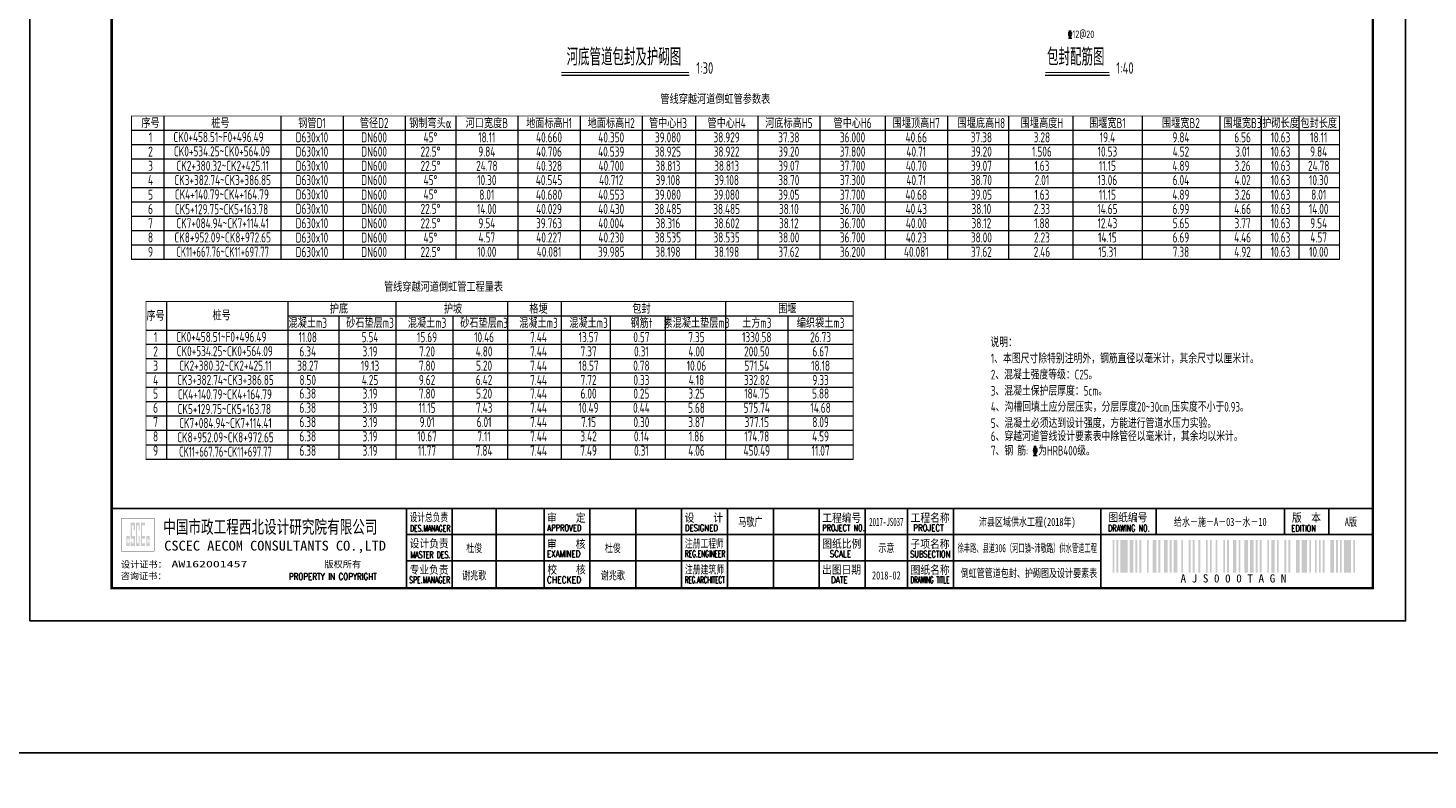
# Model space of a CAD drawing. Extents: x -493406 to 788281, y -298858 to -108123.
# Tile 3 of 8: x 451938 to 456811, y -295022 to -292405. Entities that reach past the tile are written whole.
import ezdxf
from ezdxf.enums import TextEntityAlignment as Align

# ---------------------------------------------------------------- set-up
doc = ezdxf.new("R2010")
doc.units = 0
doc.layers.add('GPSCOMMON', color=7, linetype='Continuous')
doc.layers.add('标注', color=4, linetype='Continuous', lineweight=13)
doc.styles.add('gpshz', font='tssdeng.shx', dxfattribs={"width": 0.7, "bigfont": 'tssdchn.shx'})
doc.styles.add('图签', font='txt', dxfattribs={"width": 0.66})
doc.styles.add('图签 1', font='romanc.shx', dxfattribs={"width": 0.8})
doc.styles.add('图签1', font='romanc.shx', dxfattribs={"width": 0.8})

# ---------------------------------------------------------------- blocks, each defined once
blk = doc.blocks.new('*U50')
at = {"linetype": 'Continuous'}
h = blk.add_hatch(color=0, dxfattribs=at)
h.paths.add_polyline_path([(30.15, 24.21), (30.15, 23.67), (29.79, 23.67), (29.79, 25.06), (30.15, 25.06), (30.15, 24.58), (30.49, 24.58), (30.49, 25.94), (29.45, 25.94), (29.45, 22.84), (30.49, 22.84), (30.49, 24.21)])
h.paths.add_polyline_path([(30.83, 24.21), (30.83, 22.84), (32.1, 22.84), (32.1, 25.94), (31.17, 25.94), (31.17, 29.16), (31.76, 29.16), (31.76, 27.64), (32.1, 27.64), (32.1, 29.98), (30.83, 29.98), (30.83, 25.06), (31.76, 25.06), (31.76, 23.67), (31.17, 23.67), (31.17, 24.21)])
h.paths.add_polyline_path([(33.25, 25.94), (33.25, 23.67), (32.78, 23.67), (32.78, 29.16), (33.25, 29.16), (33.25, 27.64), (33.59, 27.64), (33.59, 29.98), (32.44, 29.98), (32.44, 22.84), (33.59, 22.84), (33.59, 25.94)])
h.paths.add_polyline_path([(35.22, 29.98), (33.93, 29.98), (33.93, 22.84), (35.22, 22.84), (35.22, 23.67), (34.27, 23.67), (34.27, 25.06), (35.22, 25.06), (35.22, 25.94), (34.27, 25.94), (34.27, 29.16), (35.22, 29.16)])
h.paths.add_polyline_path([(36.25, 24.21), (36.25, 23.67), (35.9, 23.67), (35.9, 25.06), (36.25, 25.06), (36.25, 24.58), (36.59, 24.58), (36.59, 25.94), (35.56, 25.94), (35.56, 22.84), (36.59, 22.84), (36.59, 24.21)])
at = {"color": 0}
for p, q in [((7, 287), (7, 187)), ((25, 287), (7, 287)), ((13, 287), (13, 187)), ((19, 287), (19, 187)), ((360, 275), (360, 287)), ((385, 281), (385, 287)), ((410, 275), (410, 287)), ((360, 281), (410, 281)), ((360, 275), (410, 275)), ((25, 262), (7, 262)), ((25, 237), (7, 237)), ((25, 212), (7, 212)), ((25, 187), (7, 187)), ((129, 10.34), (129, 34.34)), ((142.36, 10.34), (142.36, 34.34)), ((157, 10.34), (157, 34.34)), ((171, 10.34), (171, 34.34)), ((185, 10.34), (185, 34.34)), ((199, 10.34), (199, 34.34)), ((213, 10.34), (213, 34.34)), ((227, 10.34), (227, 34.34)), ((255, 10.34), (255, 34.34)), ((268, 10.34), (268, 34.34)), ((282, 10.34), (282, 34.34)), ((327, 34.34), (327, 26.34)), ((343.88, 34.34), (343.88, 26.34)), ((383.01, 26.34), (383.01, 34.34)), ((396.62, 26.34), (396.62, 34.34)), ((115, 26.34), (330, 26.34)), ((327, 26.34), (410, 26.34)), ((327, 10.34), (327, 26.34)), ((115, 18.34), (327, 18.34))]:
    blk.add_line(p, q, dxfattribs=at)
blk.add_lwpolyline([(0, 0), (420, 0), (420, 297), (0, 297)], close=True, dxfattribs=at)
for points, const_width in [([(410, 10), (410, 287), (25, 287), (25, 10), (410, 10)], 0.75), ([(25, 34.34), (410, 34.34)], 0.5), ([(115, 10.34), (115, 34.34)], 0.5), ([(241, 10.34), (241, 34.34)], 0.5), ([(327, 10.34), (327, 26.34)], 0.35), ([(327, 26.34), (410, 26.34)], 0.35)]:
    blk.add_lwpolyline(points, dxfattribs=dict(at, const_width=const_width))
at = {"color": 0, "linetype": 'Continuous', "const_width": 0.107}
blk.add_lwpolyline([(28, 21.34), (38, 21.34), (38, 31.34), (28, 31.34)], close=True, dxfattribs=at)
at = {"color": 0}
for points in [[(330.54, 14.73), (330.54, 24.73), (331.09, 14.73), (331.09, 24.73)], [(331.74, 14.73), (331.74, 24.73), (332.29, 14.73), (332.29, 24.73)], [(332.94, 14.73), (332.94, 24.73), (335.14, 14.73), (335.14, 24.73)], [(335.79, 14.73), (335.79, 24.73), (336.89, 14.73), (336.89, 24.73)], [(337.54, 14.73), (337.54, 24.73), (338.09, 14.73), (338.09, 24.73)], [(338.74, 14.73), (338.74, 24.73), (339.29, 14.73), (339.29, 24.73)], [(341.04, 14.73), (341.04, 24.73), (341.59, 14.73), (341.59, 24.73)], [(342.79, 14.73), (342.79, 24.73), (343.89, 14.73), (343.89, 24.73)], [(344.54, 14.73), (344.54, 24.73), (345.09, 14.73), (345.09, 24.73)], [(346.29, 14.73), (346.29, 24.73), (347.39, 14.73), (347.39, 24.73)], [(348.04, 14.73), (348.04, 24.73), (348.59, 14.73), (348.59, 24.73)], [(349.24, 14.73), (349.24, 24.73), (350.34, 14.73), (350.34, 24.73)], [(351.54, 14.73), (351.54, 24.73), (352.09, 14.73), (352.09, 24.73)], [(353.84, 14.73), (353.84, 24.73), (354.39, 14.73), (354.39, 24.73)], [(355.04, 14.73), (355.04, 24.73), (355.59, 14.73), (355.59, 24.73)], [(356.79, 14.73), (356.79, 24.73), (357.34, 14.73), (357.34, 24.73)], [(359.09, 14.73), (359.09, 24.73), (359.64, 14.73), (359.64, 24.73)], [(360.29, 14.73), (360.29, 24.73), (360.84, 14.73), (360.84, 24.73)], [(362.04, 14.73), (362.04, 24.73), (362.59, 14.73), (362.59, 24.73)], [(364.34, 14.73), (364.34, 24.73), (364.89, 14.73), (364.89, 24.73)], [(365.54, 14.73), (365.54, 24.73), (366.09, 14.73), (366.09, 24.73)], [(367.29, 14.73), (367.29, 24.73), (368.39, 14.73), (368.39, 24.73)], [(369.04, 14.73), (369.04, 24.73), (369.59, 14.73), (369.59, 24.73)], [(370.79, 14.73), (370.79, 24.73), (371.89, 14.73), (371.89, 24.73)], [(372.54, 14.73), (372.54, 24.73), (373.64, 14.73), (373.64, 24.73)], [(374.29, 14.73), (374.29, 24.73), (374.84, 14.73), (374.84, 24.73)], [(375.49, 14.73), (375.49, 24.73), (376.04, 14.73), (376.04, 24.73)], [(377.79, 14.73), (377.79, 24.73), (378.34, 14.73), (378.34, 24.73)], [(378.99, 14.73), (378.99, 24.73), (380.09, 14.73), (380.09, 24.73)], [(380.74, 14.73), (380.74, 24.73), (381.29, 14.73), (381.29, 24.73)], [(383.04, 14.73), (383.04, 24.73), (383.59, 14.73), (383.59, 24.73)], [(384.24, 14.73), (384.24, 24.73), (384.79, 14.73), (384.79, 24.73)], [(386.54, 14.73), (386.54, 24.73), (387.64, 14.73), (387.64, 24.73)], [(388.29, 14.73), (388.29, 24.73), (389.94, 14.73), (389.94, 24.73)], [(390.59, 14.73), (390.59, 24.73), (391.14, 14.73), (391.14, 24.73)], [(392.34, 14.73), (392.34, 24.73), (392.89, 14.73), (392.89, 24.73)], [(393.54, 14.73), (393.54, 24.73), (394.09, 14.73), (394.09, 24.73)], [(394.74, 14.73), (394.74, 24.73), (395.29, 14.73), (395.29, 24.73)], [(397.04, 14.73), (397.04, 24.73), (398.14, 14.73), (398.14, 24.73)], [(398.79, 14.73), (398.79, 24.73), (399.34, 14.73), (399.34, 24.73)], [(399.99, 14.73), (399.99, 24.73), (400.54, 14.73), (400.54, 24.73)], [(401.19, 14.73), (401.19, 24.73), (403.39, 14.73), (403.39, 24.73)], [(404.04, 14.73), (404.04, 24.73), (404.59, 14.73), (404.59, 24.73)], [(404.59, 14.73), (404.59, 24.73), (404.59, 14.73), (404.59, 24.73)], [(404.59, 14.73), (404.59, 24.73), (404.59, 14.73), (404.59, 24.73)], [(404.59, 14.73), (404.59, 24.73), (404.59, 14.73), (404.59, 24.73)], [(404.59, 14.73), (404.59, 24.73), (404.59, 14.73), (404.59, 24.73)], [(404.59, 14.73), (404.59, 24.73), (404.59, 14.73), (404.59, 24.73)], [(404.59, 14.73), (404.59, 24.73), (404.59, 14.73), (404.59, 24.73)], [(404.59, 14.73), (404.59, 24.73), (404.59, 14.73), (404.59, 24.73)], [(404.59, 14.73), (404.59, 24.73), (404.59, 14.73), (404.59, 24.73)], [(404.59, 14.73), (404.59, 24.73), (404.59, 14.73), (404.59, 24.73)], [(404.59, 14.73), (404.59, 24.73), (404.59, 14.73), (404.59, 24.73)], [(404.59, 14.73), (404.59, 24.73), (404.59, 14.73), (404.59, 24.73)], [(404.59, 14.73), (404.59, 24.73), (404.59, 14.73), (404.59, 24.73)], [(404.59, 14.73), (404.59, 24.73), (404.59, 14.73), (404.59, 24.73)], [(404.59, 14.73), (404.59, 24.73), (404.59, 14.73), (404.59, 24.73)], [(404.59, 14.73), (404.59, 24.73), (404.59, 14.73), (404.59, 24.73)], [(404.59, 14.73), (404.59, 24.73), (404.59, 14.73), (404.59, 24.73)], [(404.59, 14.73), (404.59, 24.73), (404.59, 14.73), (404.59, 24.73)]]:
    blk.add_solid(points, dxfattribs=at)
at = {"color": 0, "linetype": 'Continuous'}
for s, height, style, width, p in [('共       张', 2.5, '图签', 0.8, (364.26, 282.49)), ('第       张', 2.5, '图签', 0.8, (389.04, 282.49)), ('中国市政工程西北设计研究院有限公司', 4, '图签', 0.74, (40.74, 26.71)), ('设计总负责', 2.5, '图签', 0.67, (115.98, 30.39)), ('审    定', 2.5, '图签', 0.85, (157.92, 30.22)), ('设    计', 2.5, '图签', 0.85, (199.94, 30.25)), ('工程编号', 2.5, '图签', 0.85, (241.94, 30.2)), ('工程名称', 2.5, '图签', 0.85, (268.91, 30.22)), ('图纸编号', 2.5, '图签', 0.85, (329.28, 30.36)), ('版  本', 2.5, '图签', 0.85, (385.33, 30.27)), ('DES.MANAGER', 2, '图签1', 0.55, (116.1, 27.26)), ('APPROVED', 2, '图签 1', 0.75, (158.02, 27.38)), ('DESIGNED', 2, '图签 1', 0.78, (199.99, 27.38)), ('PROJECT NO.', 2, '图签 1', 0.6, (241.93, 27.38)), ('PROJECT', 2, '图签 1', 0.8, (269.68, 27.39)), ('DRAWING NO.', 2, '图签 1', 0.59, (329.18, 27.29)), ('EDITION', 2, '图签 1', 0.75, (385.15, 27.26)), ('CSCEC AECOM CONSULTANTS CO.,LTD', 3, '图签', 1.07, (41.06, 21.47)), ('设计负责', 2.5, '图签', 0.85, (115.98, 22.4)), ('EXAMINED', 2, '图签 1', 0.79, (157.88, 19.46)), ('审    核', 2.5, '图签', 0.85, (157.92, 22.21)), ('注册工程师', 2.5, '图签', 0.68, (200, 22.38)), ('REG.ENGINEER', 2, '图签 1', 0.53, (199.98, 19.5)), ('图纸比例', 2.5, '图签', 0.85, (241.94, 22.31)), ('SCALE', 2, '图签 1', 0.8, (244.22, 19.48)), ('SUBSECTION', 2, '图签 1', 0.64, (268.76, 19.39)), ('子项名称', 2.5, '图签', 0.85, (268.88, 22.24)), ('专业负责', 2.5, '图签', 0.85, (115.95, 14.38)), ('MASTER DES.', 2, '图签1', 0.57, (116.21, 19.2)), ('校    核', 2.5, '图签', 0.85, (158, 14.42)), ('注册建筑师', 2.5, '图签', 0.68, (200.02, 14.45)), ('出图日期', 2.5, '图签', 0.85, (241.87, 14.4)), ('图纸名称', 2.5, '图签', 0.85, (268.91, 14.33)), ('PROPERTY IN COPYRIGHT', 2, '图签 1', 0.8, (79.11, 12.55)), ('SPE.MANAGER', 2, '图签 1', 0.56, (115.81, 11.53)), ('CHECKED', 2, '图签 1', 0.85, (157.85, 11.55)), ('REG.ARCHITECT', 2, '图签 1', 0.5, (199.98, 11.52)), ('DATE', 2, '图签 1', 0.8, (244.61, 11.52)), ('DRAWING TITLE', 2, '图签 1', 0.5, (268.86, 11.53))]:
    blk.add_text(s, height=height, dxfattribs=dict(at, style=style, width=width)).set_placement(p)
at = {"color": 0, "linetype": 'Continuous', "style": '图签'}
for s, p in [('设计证书：', (27.85, 16.24)), ('版权所有', (89.96, 16.29)), ('咨询证书：', (27.76, 12.7))]:
    blk.add_text(s, height=2, dxfattribs=at).set_placement(p)
at = {"color": 0}
blk.add_text('A J S 0 0 0 T A G N ', height=2.5, dxfattribs=at).set_placement((368.31, 14.23), align=Align.TOP_CENTER)
at = {"color": 0, "linetype": 'Continuous', "style": '图签', "flags": 8}
for tag, width, p, p2 in [('设计总负责', 0.611046, (130.25, 28.99), (141.11, 28.99)), ('工程名称', 2.988281, (283.25, 28.99), (325.75, 28.99)), ('图纸编号', 2.575163, (345.13, 28.99), (381.76, 28.99)), ('子项名称', 2.988281, (283.25, 20.99), (325.75, 20.99))]:
    blk.add_attdef(tag, text='', height=2.5, dxfattribs=dict(at, width=width)).set_placement(p, p2, align=Align.FIT)
at = {"color": 0, "linetype": 'Continuous', "ltscale": 0.055, "style": '图签', "flags": 8}
for tag, width, p, p2 in [('审定', 1.617188, (172.25, 28.99), (183.75, 28.99)), ('设计', 1.617188, (214.25, 28.99), (225.75, 28.99)), ('工程编号', 0.738284, (256.25, 28.99), (266.75, 28.99)), ('版本', 1.530605, (397.87, 28.99), (408.75, 28.99)), ('设计负责', 0.763807, (130.25, 20.99), (141.11, 20.99)), ('审核', 1.617188, (172.25, 20.99), (183.75, 20.99)), ('注册工程师', 0.646875, (214.25, 20.99), (225.75, 20.99)), ('图纸比例', 0.738284, (256.25, 20.99), (266.75, 20.99)), ('专业负责', 0.763807, (130.25, 12.65), (141.11, 12.65)), ('校核', 1.617188, (172.25, 12.65), (183.75, 12.65)), ('注册建筑师', 0.646875, (214.25, 12.65), (225.75, 12.65)), ('出图日期', 0.738284, (256.25, 12.65), (266.75, 12.65))]:
    blk.add_attdef(tag, text='', height=2.5, dxfattribs=dict(at, width=width)).set_placement(p, p2, align=Align.FIT)
at = {"color": 0, "linetype": 'Continuous', "style": '图签'}
for tag, p, width in [('设计证书', (43.26, 16.37), 1.55), ('咨询证书', (43.26, 12.88), 0.9)]:
    blk.add_attdef(tag, p, '', height=2, dxfattribs=dict(at, width=width))
at = {"color": 0, "linetype": 'Continuous', "style": '图签', "width": 0.85}
for tag, height, p in [('图纸名称_2_1', 2.2, (305.02, 15.12)), ('图纸名称_1_1', 2.5, (305.02, 13.35)), ('图纸名称_2_2', 2.2, (305.02, 11.51))]:
    blk.add_attdef(tag, text='', height=height, dxfattribs=at).set_placement(p, align=Align.CENTER)
blk = doc.blocks.new('20180504.1547294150')
at = {"layer": 'GPSCOMMON'}
blk.add_line((451944.4, -294468.47), (456696.4, -294468.47), dxfattribs=at)
blk.add_lwpolyline([(451460.3, -283910.4), (458292.3, -283910.4), (458292.3, -294926.9), (451460.3, -294926.9)], close=True, dxfattribs=at)
at = {"layer": '标注'}
for p, q in [((453794.95, -292569.23), (454238.71, -292569.23)), ((455478.68, -292569.23), (455701.66, -292569.23)), ((452410.78, -292711.36), (452410.78, -293209.79)), ((452818.33, -292711.36), (452818.33, -293209.79)), ((453251.23, -292711.36), (453251.23, -293209.79)), ((453643.32, -292711.36), (453643.32, -293209.79)), ((454076.22, -292711.36), (454076.22, -293209.79)), ((454261.43, -292711.36), (454261.43, -293209.79)), ((454477.88, -292711.36), (454477.88, -293209.79)), ((454694.33, -292711.36), (454694.33, -293209.79)), ((454921.41, -292711.36), (454921.41, -293209.79)), ((455137.87, -292711.36), (455137.87, -293209.79)), ((455350.57, -292711.36), (455350.57, -293209.79)), ((455574.22, -292711.36), (455574.22, -293209.79)), ((455815.48, -292711.36), (455815.48, -293209.79)), ((456085.9, -292711.36), (456085.9, -293209.79)), ((456230, -292711.36), (456230, -293209.79)), ((456361, -292711.36), (456361, -293209.79)), ((452298.31, -292760.97), (456502.85, -292760.97)), ((452298.31, -292810.58), (456502.85, -292810.58)), ((452298.31, -292860.19), (456502.85, -292860.19)), ((452298.31, -292909.79), (456502.85, -292909.79)), ((452298.31, -292959.79), (456502.85, -292959.79)), ((452298.31, -293009.79), (456502.85, -293009.79)), ((452298.31, -293059.79), (456502.85, -293059.79)), ((452298.31, -293109.79), (456502.85, -293109.79)), ((452298.31, -293159.79), (456502.85, -293159.79)), ((452298.31, -293209.79), (456502.85, -293209.79)), ((452420.5, -293356.92), (452420.5, -293905.27)), ((452843.1, -293356.92), (452843.1, -293905.27)), ((453218.71, -293356.92), (453218.71, -293905.27)), ((453606.53, -293356.92), (453606.53, -293905.27)), ((453793.6, -293356.92), (453793.6, -293905.27)), ((454366.21, -293356.92), (454366.21, -293905.27)), ((452843.1, -293406.59), (454810.3, -293406.59)), ((453020.23, -293406.59), (453020.23, -293905.27)), ((453417.18, -293406.59), (453417.18, -293905.27)), ((453964.7, -293406.59), (453964.7, -293905.27)), ((454156.32, -293406.59), (454156.32, -293905.27)), ((454582.93, -293406.59), (454582.93, -293905.27)), ((452348.8, -293456.26), (454810.3, -293456.26)), ((452348.8, -293505.93), (454810.3, -293505.93)), ((452348.8, -293555.6), (454810.3, -293555.6)), ((452348.8, -293605.27), (454810.3, -293605.27)), ((452348.8, -293655.27), (454810.3, -293655.27)), ((452348.8, -293705.27), (454810.3, -293705.27)), ((452348.8, -293755.27), (454810.3, -293755.27)), ((452348.8, -293805.27), (454810.3, -293805.27)), ((452348.8, -293855.27), (454810.3, -293855.27)), ((452348.8, -293905.27), (454810.3, -293905.27))]:
    blk.add_line(p, q, dxfattribs=at)
at = {"layer": '标注', "color": 7}
for p, q in [((453034.78, -292711.36), (453034.78, -293209.79)), ((453426.86, -292711.36), (453426.86, -293209.79)), ((453859.77, -292711.36), (453859.77, -293209.79))]:
    blk.add_line(p, q, dxfattribs=at)
at = {"layer": '标注'}
for points, const_width in [([(453794.95, -292560.26), (454238.71, -292560.26)], 3.75), ([(455478.68, -292560.26), (455701.66, -292560.26)], 3.75), ([(452298.31, -292711.36), (456502.85, -292711.36), (456502.85, -293209.79), (452298.31, -293209.79), (452298.31, -292711.36)], 3.01)]:
    blk.add_lwpolyline(points, dxfattribs=dict(at, const_width=const_width))
at = {"layer": '标注', "const_width": 3.01}
blk.add_lwpolyline([(454810.3, -293356.92), (452348.8, -293356.92), (452348.8, -293905.27), (454810.3, -293905.27)], close=True, dxfattribs=at)
at = {"layer": 'GPSCOMMON'}
ref = blk.add_blockref('*U50', (451944.4, -294468.47), dxfattribs=dict(at, xscale=11.40000000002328, yscale=11.40000000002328))
ref.add_attrib('版本', 'A版', dxfattribs={"layer": '0', "color": 0, "height": 28.5, "style": '图签', "width": 0.7, "flags": 8}).set_placement((456542.11, -294138), align=Align.CENTER)
ref.add_attrib('图纸编号', '给水－施－A－03－水－10', dxfattribs={"layer": '0', "color": 0, "height": 28.5, "style": '图签', "width": 0.7, "flags": 8}).set_placement((456087.66, -294138), align=Align.CENTER)
ref.add_attrib('子项名称', '徐丰路、县道306（河口镇~沛敬路）供水管道工程', dxfattribs={"layer": '0', "color": 0, "height": 28.5, "style": '图签', "width": 0.540305, "flags": 8}).set_placement((455173.45, -294229.2), (455657.95, -294229.2), align=Align.FIT)
ref.add_attrib('工程名称', '沛县区域供水工程(2018年)', dxfattribs={"layer": '0', "color": 0, "height": 28.5, "style": '图签', "width": 0.7, "flags": 8}).set_placement((455415.7, -294138), align=Align.CENTER)
ref.add_attrib('出图日期', '2018-02', dxfattribs={"layer": '0', "color": 0, "height": 28.5, "style": '图签', "width": 0.7, "flags": 8}).set_placement((454925.5, -294324.26), align=Align.CENTER)
ref.add_attrib('图纸比例', '示意', dxfattribs={"layer": '0', "color": 0, "height": 28.5, "style": '图签', "width": 0.7, "flags": 8}).set_placement((454925.5, -294229.2), align=Align.CENTER)
ref.add_attrib('工程编号', '2017-JS037', dxfattribs={"layer": '0', "color": 0, "height": 28.5, "style": '图签', "width": 0.587346, "flags": 8}).set_placement((454865.65, -294138), (454985.35, -294138), align=Align.FIT)
ref.add_attrib('设计', '马敬广', dxfattribs={"layer": '0', "color": 0, "height": 28.5, "style": '图签', "width": 0.7, "flags": 8}).set_placement((454452.4, -294138), align=Align.CENTER)
ref.add_attrib('校核', '谢兆歌', dxfattribs={"layer": '0', "color": 0, "height": 28.5, "style": '图签', "width": 0.7, "flags": 8}).set_placement((453973.6, -294324.26), align=Align.CENTER)
ref.add_attrib('审核', '杜俊', dxfattribs={"layer": '0', "color": 0, "height": 28.5, "style": '图签', "width": 0.7, "flags": 8}).set_placement((453973.6, -294229.2), align=Align.CENTER)
ref.add_attrib('专业负责', '谢兆歌', dxfattribs={"layer": '0', "color": 0, "height": 28.5, "style": '图签', "width": 0.7, "flags": 8}).set_placement((453491.17, -294324.26), align=Align.CENTER)
ref.add_attrib('设计负责', '杜俊', dxfattribs={"layer": '0', "color": 0, "height": 28.5, "style": '图签', "width": 0.7, "flags": 8}).set_placement((453491.17, -294229.2), align=Align.CENTER)
ref.add_attrib('设计证书', 'AW162001457', (452437.53, -294281.83), dxfattribs={"layer": '0', "color": 0, "height": 22.8, "style": '图签', "width": 1.55})
ref.add_attrib('图纸名称_1_1', '倒虹管管道包封、护砌图及设计要素表', dxfattribs={"layer": '0', "color": 0, "height": 28.5, "style": '图签', "width": 0.7}).set_placement((455421.66, -294316.23), align=Align.CENTER)
at = {"layer": '标注', "style": 'gpshz', "width": 0.7}
for s, height, p in [('%%13212@20', 26.25, (455557.15, -292440.33)), ('管线穿越河道倒虹管参数表', 35, (454139.17, -292670.02)), ('管线穿越河道倒虹管工程量表', 35, (453177.41, -293323.18)), ('说明：', 33.75, (455287.8, -293515.79)), ('1、本图尺寸除特别注明外，钢筋直径以毫米计，其余尺寸以厘米计。', 33.75, (455289.29, -293572.04)), ('2、混凝土强度等级：C25。', 33.75, (455289.29, -293628.29)), ('3、混凝土保护层厚度：5cm。', 33.75, (455289.29, -293684.54)), ('4、沟槽回填土应分层压实，分层厚度20~30cm,压实度不小于0.93。', 33.75, (455289.29, -293740.53)), ('5、混凝土必须达到设计强度，方能进行管道水压力实验。', 33.75, (455289.29, -293797.04)), ('6、穿越河道管线设计要素表中除管径以毫米计，其余均以米计。', 33.75, (455289.29, -293842.86))]:
    blk.add_text(s, height=height, dxfattribs=at).set_placement(p)
for s, height, p in [('河底管道包封及护砌图', 60, (454211.84, -292554.1)), ('包封配筋图', 60, (455684.14, -292554.1)), ('1:30', 40, (454323.05, -292576.71)), ('1:40', 40, (455786, -292576.71))]:
    blk.add_text(s, height=height, dxfattribs=at).set_placement(p, align=Align.BOTTOM_RIGHT)
for s, p in [('序号', (452364.62, -292736.17)), ('桩号', (452607.72, -292736.17)), ('管中心H3', (454165.33, -292736.17)), ('管中心H4', (454369.65, -292736.17)), ('管中心H6', (454807.87, -292736.17)), ('围堰顶高H7', (455029.64, -292736.17)), ('围堰底高H8', (455256.29, -292736.17)), ('围堰高度H', (455466.88, -292736.17)), ('围堰宽B1', (455694.85, -292736.17)), ('围堰宽B2', (455950.69, -292736.17)), ('围堰宽B3', (456165.21, -292736.17)), ('护砌长度', (456297.36, -292736.17)), ('包封长度', (456430.11, -292736.17)), ('1', (452364.62, -292785.78)), ('2', (452364.62, -292835.38)), ('3', (452364.62, -292884.99)), ('4', (452364.62, -292934.6)), ('5', (452364.62, -292985.38)), ('6', (452364.62, -293034.99)), ('7', (452364.62, -293084.6)), ('8', (452364.62, -293134.2)), ('9', (452364.62, -293184.2)), ('序号', (452382.3, -293406.59)), ('桩号', (452612.03, -293404.89)), ('护底', (453020.23, -293381.76)), ('护坡', (453417.18, -293381.76)), ('格埂', (453714.89, -293381.76)), ('包封', (454073.06, -293381.76)), ('围堰 ', (454588.25, -293381.76)), ('混凝土m3', (452911.87, -293431.43)), ('砂石垫层m3', (453128.6, -293431.43)), ('混凝土m3', (453327.07, -293431.43)), ('砂石垫层m3', (453525.54, -293431.43)), ('混凝土m3', (453714.89, -293431.43)), ('混凝土m3', (453889.15, -293431.43)), ('钢筋t', (454073.06, -293431.43)), ('素混凝土垫层m3', (454264.69, -293431.43)), ('土方m3', (454474.57, -293431.43)), ('编织袋土m3', (454696.62, -293431.43)), ('1', (452382.3, -293481.1)), ('2', (452382.3, -293530.77)), ('3', (452382.3, -293580.43)), ('4', (452382.3, -293630.1)), ('5', (452382.3, -293677.27)), ('6', (452382.3, -293726.93)), ('7', (452382.3, -293776.6)), ('8', (452382.3, -293826.27)), ('9', (452382.3, -293876.27))]:
    blk.add_text(s, height=35, dxfattribs=at).set_placement(p, align=Align.MIDDLE_CENTER)
at = {"layer": '标注', "color": 7, "style": 'gpshz', "width": 0.7}
for s, p in [('钢管D1', (452926.55, -292736.17)), ('管径D2', (453143.01, -292736.17)), ('钢制弯头α', (453339.05, -292736.17)), ('河口宽度B', (453535.09, -292736.17)), ('地面标高H1', (453751.54, -292736.17)), ('地面标高H2', (453967.99, -292736.17)), ('河底标高H5', (454586.11, -292736.17))]:
    blk.add_text(s, height=35, dxfattribs=at).set_placement(p, align=Align.MIDDLE_CENTER)
at = {"layer": '标注', "color": 1, "style": 'gpshz'}
for s, width, p in [('CK0+458.51~F0+496.49', 0.7, (452601.34, -292784.95)), ('CK0+534.25~CK0+564.09', 0.7, (452613.38, -292834.55)), ('CK2+380.32~CK2+425.11', 0.7, (452615.81, -292884.99)), ('CK3+382.74~CK3+386.85', 0.7, (452615.81, -292934.6)), ('CK4+140.79~CK4+164.79', 0.7, (452613.05, -292984.55)), ('CK5+129.75~CK5+163.78', 0.7, (452611.77, -293035.76)), ('CK7+084.94~CK7+114.41', 0.7, (452615.81, -293084.6)), ('CK8+952.09~CK8+972.65', 0.7, (452615.81, -293134.2)), ('CK11+667.76~CK11+697.77', 0.65, (452615.81, -293184.2)), ('CK0+458.51~F0+496.49', 0.7, (452611.05, -293480.23)), ('CK0+534.25~CK0+564.09', 0.7, (452623.09, -293529.84)), ('CK2+380.32~CK2+425.11', 0.7, (452625.53, -293580.28)), ('CK3+382.74~CK3+386.85', 0.7, (452625.53, -293629.89)), ('CK4+140.79~CK4+164.79', 0.7, (452623.45, -293679.84)), ('CK5+129.75~CK5+163.78', 0.7, (452621.49, -293731.05)), ('CK7+084.94~CK7+114.41', 0.7, (452625.53, -293779.89)), ('CK8+952.09~CK8+972.65', 0.7, (452625.53, -293829.49)), ('CK11+667.76~CK11+697.77', 0.65, (452625.53, -293879.49))]:
    blk.add_text(s, height=35, dxfattribs=dict(at, width=width)).set_placement(p, align=Align.MIDDLE_CENTER)
at = {"layer": '标注', "color": 2, "style": 'gpshz', "width": 0.7}
for s, p in [('D630x10', (452926.55, -292785.78)), ('DN600', (453143.01, -292785.78)), ('45°', (453339.05, -292785.78)), ('18.11', (453535.09, -292785.78)), ('40.660', (453751.54, -292785.78)), ('40.350', (453967.99, -292785.78)), ('39.080', (454165.33, -292785.78)), ('38.929', (454369.65, -292785.78)), ('37.38', (454586.11, -292785.78)), ('36.000', (454807.87, -292785.78)), ('40.66', (455029.64, -292785.78)), ('37.38', (455256.29, -292785.78)), ('3.28', (455466.88, -292785.78)), ('19.4', (455694.85, -292785.78)), ('9.84', (455950.69, -292785.78)), ('6.56', (456165.21, -292785.78)), ('10.63', (456297.36, -292785.78)), ('18.11', (456430.11, -292785.78)), ('D630x10', (452926.55, -292835.38)), ('DN600', (453143.01, -292835.38)), ('22.5°', (453339.05, -292835.38)), ('9.84', (453535.09, -292835.38)), ('40.706', (453751.54, -292835.38)), ('40.539', (453967.99, -292835.38)), ('38.925', (454165.33, -292835.38)), ('38.922', (454369.65, -292835.38)), ('39.20', (454586.11, -292835.38)), ('37.800', (454807.87, -292835.38)), ('40.71', (455029.64, -292835.38)), ('39.20', (455256.29, -292835.38)), ('1.506', (455466.88, -292835.38)), ('10.53', (455694.85, -292835.38)), ('4.52', (455950.69, -292835.38)), ('3.01', (456165.21, -292835.38)), ('10.63', (456297.36, -292835.38)), ('9.84', (456430.11, -292835.38)), ('D630x10', (452926.55, -292884.99)), ('DN600', (453143.01, -292884.99)), ('22.5°', (453339.05, -292884.99)), ('24.78', (453535.09, -292884.99)), ('40.328', (453751.54, -292884.99)), ('40.700', (453967.99, -292884.99)), ('38.813', (454165.33, -292884.99)), ('38.813', (454369.65, -292884.99)), ('39.07', (454586.11, -292884.99)), ('37.700', (454807.87, -292884.99)), ('40.70', (455029.64, -292884.99)), ('39.07', (455256.29, -292884.99)), ('1.63', (455466.88, -292884.99)), ('11.15', (455694.85, -292884.99)), ('4.89', (455950.69, -292884.99)), ('3.26', (456165.21, -292884.99)), ('10.63', (456297.36, -292884.99)), ('24.78', (456430.11, -292884.99)), ('D630x10', (452926.55, -292934.6)), ('DN600', (453143.01, -292934.6)), ('45°', (453339.05, -292934.6)), ('10.30', (453535.09, -292934.6)), ('40.545', (453751.54, -292934.6)), ('40.712', (453967.99, -292934.6)), ('39.108', (454165.33, -292934.6)), ('39.108', (454369.65, -292934.6)), ('38.70', (454586.11, -292934.6)), ('37.300', (454807.87, -292934.6)), ('40.71', (455029.64, -292934.6)), ('38.70', (455256.29, -292934.6)), ('2.01', (455466.88, -292934.6)), ('13.06', (455694.85, -292934.6)), ('6.04', (455950.69, -292934.6)), ('4.02', (456165.21, -292934.6)), ('10.63', (456297.36, -292934.6)), ('10.30', (456430.11, -292934.6)), ('D630x10', (452926.55, -292984.6)), ('45°', (453339.05, -292984.6)), ('DN600', (453143.01, -292985.38)), ('8.01', (453535.09, -292985.38)), ('40.680', (453751.54, -292985.38)), ('40.553', (453967.99, -292985.38)), ('39.080', (454165.33, -292985.38)), ('39.080', (454369.65, -292985.38)), ('39.05', (454586.11, -292985.38)), ('37.700', (454807.87, -292985.38)), ('40.68', (455029.64, -292985.38)), ('39.05', (455256.29, -292985.38)), ('1.63', (455466.88, -292985.38)), ('11.15', (455694.85, -292985.38)), ('4.89', (455950.69, -292985.38)), ('3.26', (456165.21, -292985.38)), ('10.63', (456297.36, -292985.38)), ('8.01', (456430.11, -292985.38)), ('D630x10', (452926.55, -293034.6)), ('DN600', (453143.01, -293034.6)), ('22.5°', (453339.05, -293034.6)), ('14.00', (453535.09, -293034.99)), ('40.029', (453751.54, -293034.99)), ('40.430', (453967.99, -293034.99)), ('38.485', (454165.33, -293034.99)), ('38.485', (454369.65, -293034.99)), ('38.10', (454586.11, -293034.99)), ('36.700', (454807.87, -293034.99)), ('40.43', (455029.64, -293034.99)), ('38.10', (455256.29, -293034.99)), ('2.33', (455466.88, -293034.99)), ('14.65', (455694.85, -293034.99)), ('6.99', (455950.69, -293034.99)), ('4.66', (456165.21, -293034.99)), ('10.63', (456297.36, -293034.99)), ('14.00', (456430.11, -293034.99)), ('D630x10', (452926.55, -293084.6)), ('DN600', (453143.01, -293084.6)), ('22.5°', (453339.05, -293084.6)), ('9.54', (453535.09, -293084.6)), ('39.763', (453751.54, -293084.6)), ('40.004', (453967.99, -293084.6)), ('38.316', (454165.33, -293084.6)), ('38.602', (454369.65, -293084.6)), ('38.12', (454586.11, -293084.6)), ('36.700', (454807.87, -293084.6)), ('40.00', (455029.64, -293084.6)), ('38.12', (455256.29, -293084.6)), ('1.88', (455466.88, -293084.6)), ('12.43', (455694.85, -293084.6)), ('5.65', (455950.69, -293084.6)), ('3.77', (456165.21, -293084.6)), ('10.63', (456297.36, -293084.6)), ('9.54', (456430.11, -293084.6)), ('D630x10', (452926.55, -293134.6)), ('DN600', (453143.01, -293134.6)), ('45°', (453339.05, -293134.6)), ('4.57', (453535.09, -293134.2)), ('40.227', (453751.54, -293134.2)), ('40.230', (453967.99, -293134.2)), ('38.535', (454165.33, -293134.2)), ('38.535', (454369.65, -293134.2)), ('38.00', (454586.11, -293134.2)), ('36.700', (454807.87, -293134.2)), ('40.23', (455029.64, -293134.2)), ('38.00', (455256.29, -293134.2)), ('2.23', (455466.88, -293134.2)), ('14.15', (455694.85, -293134.2)), ('6.69', (455950.69, -293134.2)), ('4.46', (456165.21, -293134.2)), ('10.63', (456297.36, -293134.2)), ('4.57', (456430.11, -293134.2)), ('D630x10', (452926.55, -293184.6)), ('DN600', (453143.01, -293184.6)), ('22.5°', (453339.05, -293184.6)), ('10.00', (453535.09, -293184.2)), ('40.081', (453751.54, -293184.2)), ('39.985', (453967.99, -293184.2)), ('38.198', (454165.33, -293184.2)), ('38.198', (454369.65, -293184.2)), ('37.62', (454586.11, -293184.2)), ('36.200', (454807.87, -293184.2)), ('40.081', (455029.64, -293184.2)), ('37.62', (455256.29, -293184.2)), ('2.46', (455466.88, -293184.2)), ('15.31', (455694.85, -293184.2)), ('7.38', (455950.69, -293184.2)), ('4.92', (456165.21, -293184.2)), ('10.63', (456297.36, -293184.2)), ('10.00', (456430.11, -293184.2)), ('11.08', (452911.87, -293481.1)), ('5.54', (453128.6, -293481.1)), ('15.69', (453327.07, -293481.1)), ('10.46', (453525.54, -293481.1)), ('7.44', (453714.89, -293481.1)), ('13.57', (453889.15, -293481.1)), ('0.57', (454073.06, -293481.1)), ('7.35', (454264.69, -293481.1)), ('1330.58', (454474.57, -293481.1)), ('26.73', (454696.62, -293481.1)), ('6.34', (452911.87, -293530.77)), ('3.19', (453128.6, -293530.77)), ('7.20', (453327.07, -293530.77)), ('4.80', (453525.54, -293530.77)), ('7.44', (453714.89, -293530.77)), ('7.37', (453889.15, -293530.77)), ('0.31', (454073.06, -293530.77)), ('4.00', (454264.69, -293530.77)), ('200.50', (454474.57, -293530.77)), ('6.67', (454696.62, -293530.77)), ('38.27', (452911.87, -293580.43)), ('19.13', (453128.6, -293580.43)), ('7.80', (453327.07, -293580.43)), ('5.20', (453525.54, -293580.43)), ('7.44', (453714.89, -293580.43)), ('18.57', (453889.15, -293580.43)), ('0.78', (454073.06, -293580.43)), ('10.06', (454264.69, -293580.43)), ('571.54', (454474.57, -293580.43)), ('18.18', (454696.62, -293580.43)), ('8.50', (452911.87, -293630.1)), ('4.25', (453128.6, -293630.1)), ('9.62', (453327.07, -293630.1)), ('6.42', (453525.54, -293630.1)), ('7.44', (453714.89, -293630.1)), ('7.72', (453889.15, -293630.1)), ('0.33', (454073.06, -293630.1)), ('4.18', (454264.69, -293630.1)), ('332.82', (454474.57, -293630.1)), ('9.33', (454696.62, -293630.1)), ('6.38', (452911.87, -293677.27)), ('3.19', (453128.6, -293677.27)), ('7.80', (453327.07, -293677.27)), ('5.20', (453525.54, -293677.27)), ('7.44', (453714.89, -293677.27)), ('6.00', (453889.15, -293677.27)), ('0.25', (454073.06, -293677.27)), ('3.25', (454264.69, -293677.27)), ('184.75', (454474.57, -293677.27)), ('5.88', (454696.62, -293677.27)), ('6.38', (452911.87, -293726.93)), ('3.19', (453128.6, -293726.93)), ('11.15', (453327.07, -293726.93)), ('7.43', (453525.54, -293726.93)), ('7.44', (453714.89, -293726.93)), ('10.49', (453889.15, -293726.93)), ('0.44', (454073.06, -293726.93)), ('5.68', (454264.69, -293726.93)), ('575.74', (454474.57, -293726.93)), ('14.68', (454696.62, -293726.93)), ('6.38', (452911.87, -293776.6)), ('3.19', (453128.6, -293776.6)), ('9.01', (453327.07, -293776.6)), ('6.01', (453525.54, -293776.6)), ('7.44', (453714.89, -293776.6)), ('7.15', (453889.15, -293776.6)), ('0.30', (454073.06, -293776.6)), ('3.87', (454264.69, -293776.6)), ('377.15', (454474.57, -293776.6)), ('8.09', (454696.62, -293776.6)), ('6.38', (452911.87, -293826.27)), ('3.19', (453128.6, -293826.27)), ('10.67', (453327.07, -293826.27)), ('7.11', (453525.54, -293826.27)), ('7.44', (453714.89, -293826.27)), ('3.42', (453889.15, -293826.27)), ('0.14', (454073.06, -293826.27)), ('1.86', (454264.69, -293826.27)), ('174.78', (454474.57, -293826.27)), ('4.59', (454696.62, -293826.27)), ('6.38', (452911.87, -293876.27)), ('3.19', (453128.6, -293876.27)), ('11.77', (453327.07, -293876.27)), ('7.84', (453525.54, -293876.27)), ('7.44', (453714.89, -293876.27)), ('7.49', (453889.15, -293876.27)), ('0.31', (454073.06, -293876.27)), ('4.06', (454264.69, -293876.27)), ('450.49', (454474.57, -293876.27)), ('11.07', (454696.62, -293876.27))]:
    blk.add_text(s, height=35, dxfattribs=at).set_placement(p, align=Align.MIDDLE_CENTER)
at = {"layer": '标注', "style": 'gpshz', "width": 0.7}
blk.add_text('7、钢 筋: %%132为HRB400级。', height=33.75, dxfattribs=at).set_placement((455289.53, -293876), align=Align.MIDDLE_LEFT)

msp = doc.modelspace()

# ---------------------------------------------------------------- linework, layer by layer
at = {"layer": 'GPSCOMMON'}
msp.add_circle((451938.3, -288998.5), 9349.6, dxfattribs=at)

# ---------------------------------------------------------------- block references
msp.add_blockref('20180504.1547294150', (0, 0), dxfattribs=at)

doc.saveas('drawing.dxf')
